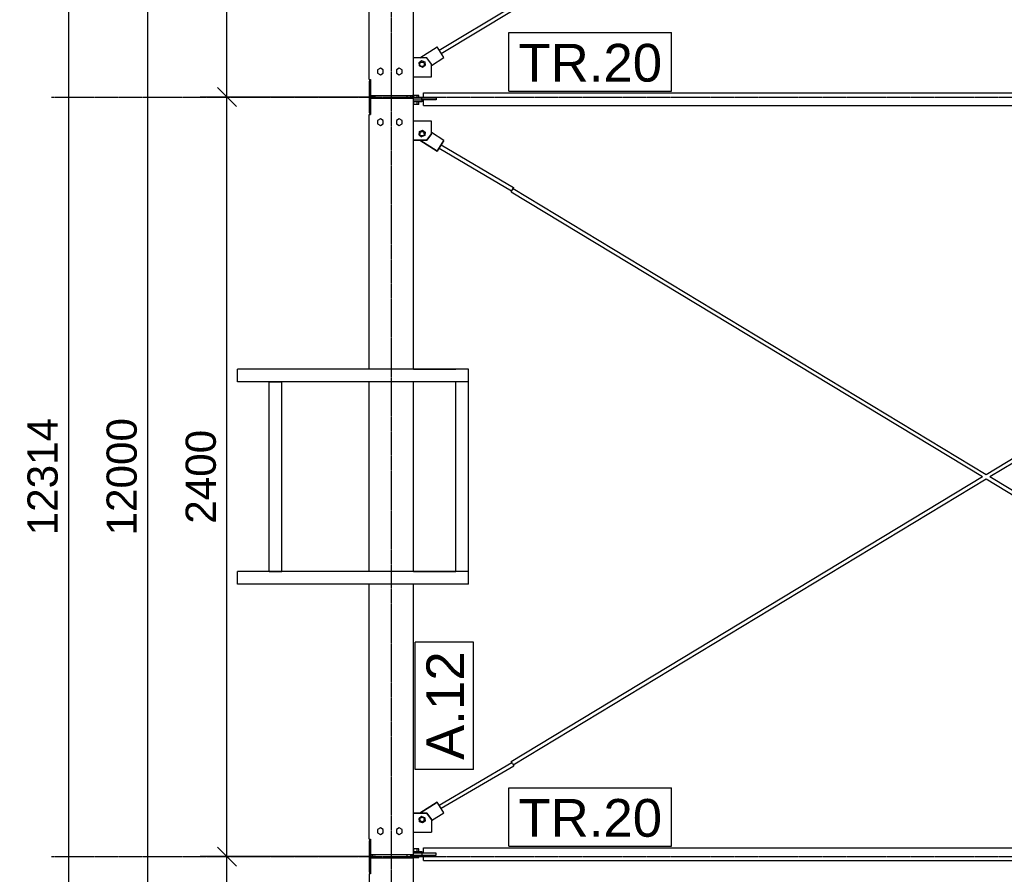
# Model space of a CAD drawing. Header units: millimetres. Extents: x -288865 to 11255, y 102926 to 380857.
# Tile 84 of 142: x -163939 to -160826, y 272056 to 274757. Entities that reach past the tile are written whole.
import ezdxf

# ---------------------------------------------------------------- set-up
doc = ezdxf.new("R2010")
doc.units = ezdxf.units.MM
doc.header["$MEASUREMENT"] = 0
doc.set_wipeout_variables(frame=1)
doc.linetypes.add('DXK_LINE_DOT3', pattern=[5.9187, 2.979, -0.9799, 0.9799, -0.9799])
for name, color, linetype in [('TS_INNE_OBIEKTY', 7, 'Continuous'), ('TS_LINIE_WIDOCZNE', 7, 'Continuous'), ('TS_OPISY', 7, 'Continuous'), ('TS_OPISY_LINIE', 7, 'Continuous'), ('TS_OPISY_RAMKA', 7, 'Continuous'), ('TS_WYMIARY', 7, 'Continuous'), ('TS_WYMIARY_TEKST', 7, 'Continuous')]:
    doc.layers.add(name, color=color, linetype=linetype)
doc.styles.add('ARIAL', font='arial.ttf')

# ---------------------------------------------------------------- blocks, each defined once
blk = doc.blocks.new('Part-65880428-1758 - 1330')
at = {"layer": 'TS_LINIE_WIDOCZNE', "color": 1, "linetype": 'Continuous'}
blk.add_line((34839.9, 56430.7), (34973.4, 56430.7), dxfattribs=at)
blk = doc.blocks.new('Part-65880428-2335 - 1330')
at = {"layer": 'TS_LINIE_WIDOCZNE', "color": 1, "linetype": 'Continuous'}
for p, q in [((34704, 54940.5), (34700, 54940.5)), ((34700, 54940.5), (34700, 54840.5)), ((34705, 54885.6), (34705, 54895.6)), ((34700, 54840.5), (34704, 54840.5))]:
    blk.add_line(p, q, dxfattribs=at)
blk = doc.blocks.new('Part-65880428-1746 - 1330')
at = {"layer": 'TS_LINIE_WIDOCZNE', "color": 1, "linetype": 'Continuous'}
for p, q in [((34973.4, 55791), (34973.4, 56390.7)), ((35013.4, 55791), (35013.4, 56390.7))]:
    blk.add_line(p, q, dxfattribs=at)
blk = doc.blocks.new('Part-65880428-1748 - 1330')
at = {"layer": 'TS_LINIE_WIDOCZNE', "color": 1, "linetype": 'Continuous'}
for p, q in [((35013.3, 56430.7), (34283.3, 56430.7)), ((34283.3, 56390.7), (34283.3, 56430.7)), ((35013.3, 56390.7), (35013.3, 56430.7)), ((35013.3, 56390.7), (34283.3, 56390.7))]:
    blk.add_line(p, q, dxfattribs=at)
blk = doc.blocks.new('Part-65880428-1752 - 1330')
at = {"layer": 'TS_LINIE_WIDOCZNE', "color": 1, "linetype": 'Continuous'}
for p, q in [((34839.9, 57285.5), (34703.9, 57285.5)), ((34703.9, 57285.5), (34703.9, 57235.4)), ((34839.9, 56430.7), (34839.9, 57285.5)), ((34699.9, 56430.7), (34699.9, 57235.4)), ((34699.9, 57235.4), (34703.9, 57235.4)), ((34700, 55791), (34700, 56390.7)), ((34840, 55791), (34840, 56390.7)), ((34700, 54945.6), (34700, 55751)), ((34840, 54895.6), (34840, 55751)), ((34700, 54945.6), (34704, 54945.6)), ((34704, 54945.6), (34704, 54895.6)), ((34840, 54895.6), (34704, 54895.6))]:
    blk.add_line(p, q, dxfattribs=at)
blk = doc.blocks.new('Part-65880428-1450 - 1330')
at = {"layer": 'TS_LINIE_WIDOCZNE', "color": 1, "linetype": 'Continuous'}
for p, q in [((34920.8, 57438.4), (35149.1, 57575.2)), ((34927.3, 57428.2), (35155.3, 57564.9)), ((35149.1, 57575.2), (35150, 57573.7)), ((35150, 57573.7), (35152.2, 57570)), ((35152.2, 57570), (35154.4, 57566.4)), ((35154.4, 57566.4), (35155.3, 57564.9))]:
    blk.add_line(p, q, dxfattribs=at)
blk = doc.blocks.new('Part-65880428-1451 - 1330')
at = {"layer": 'TS_LINIE_WIDOCZNE', "color": 1, "linetype": 'Continuous'}
for p, q in [((34920.7, 57128.8), (35150.1, 56993.4)), ((34927.2, 57138.9), (35156.3, 57003.8)), ((35156.3, 57003.8), (35152.5, 56997.3))]:
    blk.add_line(p, q, dxfattribs=at)
blk = doc.blocks.new('Part-65880428-1452 - 1330')
at = {"layer": 'TS_LINIE_WIDOCZNE', "color": 1, "linetype": 'Continuous'}
for p, q in [((34920.7, 55053), (35150.3, 55187.8)), ((34927.1, 55042.8), (35156.5, 55177.5)), ((35152.6, 55184.1), (35153.4, 55182.7)), ((35153.4, 55182.7), (35155.6, 55179)), ((35155.6, 55179), (35156.5, 55177.5))]:
    blk.add_line(p, q, dxfattribs=at)
blk = doc.blocks.new('Part-65880428-1498 - 1330')
at = {"layer": 'TS_LINIE_WIDOCZNE', "color": 1, "linetype": 'Continuous'}
blk.add_line((34831, 57285.5), (34831, 57295.4), dxfattribs=at)
blk = doc.blocks.new('Part-65880428-1499 - 1330')
at = {"layer": 'TS_LINIE_WIDOCZNE', "color": 1, "linetype": 'Continuous'}
blk.add_line((34831, 54885.6), (34831, 54895.6), dxfattribs=at)
blk = doc.blocks.new('Part-65880428-1502 - 1330')
at = {"layer": 'TS_LINIE_WIDOCZNE', "color": 1, "linetype": 'Continuous'}
for p, q in [((34840, 54906.8), (34866.5, 54906.8)), ((34866.5, 54906.8), (34866.5, 54900.8)), ((34866.5, 54900.8), (34840, 54900.8))]:
    blk.add_line(p, q, dxfattribs=at)
blk = doc.blocks.new('Part-65880428-1563 - 1330')
at = {"layer": 'TS_LINIE_WIDOCZNE', "color": 1, "linetype": 'Continuous'}
for p, q in [((36650, 56097.7), (38376.2, 57140.8)), ((36661.5, 56090.7), (38382.6, 57130.6)), ((35148.7, 55190.5), (36638.4, 56090.7)), ((35154.9, 55180.3), (36650, 56083.7)), ((35152.6, 55184.1), (35148.7, 55190.5)), ((35153.4, 55182.7), (35154.9, 55180.3))]:
    blk.add_line(p, q, dxfattribs=at)
blk = doc.blocks.new('Part-65880428-1512 - 1330')
at = {"layer": 'TS_LINIE_WIDOCZNE', "color": 1, "linetype": 'Continuous'}
for p, q in [((34896.9, 57214), (34839.9, 57214)), ((34896.9, 57173.8), (34896.9, 57214)), ((34860.2, 57176.3), (34861.2, 57178.2)), ((34861.2, 57178.1), (34860.2, 57176.1)), ((34861.2, 57178.2), (34862.7, 57179.8)), ((34862.7, 57179.6), (34861.2, 57178.1)), ((34862.7, 57179.8), (34864.7, 57180.8)), ((34864.7, 57180.6), (34862.7, 57179.6)), ((34864.7, 57180.8), (34866.9, 57181.1)), ((34866.9, 57181), (34864.7, 57180.6)), ((34866.9, 57181), (34866.9, 57181.1)), ((34866.9, 57181.1), (34869, 57180.8)), ((34869, 57180.6), (34866.9, 57181)), ((34869, 57180.8), (34871, 57179.8)), ((34871, 57179.6), (34869, 57180.6)), ((34871, 57179.8), (34872.5, 57178.2)), ((34872.5, 57178.1), (34871, 57179.6)), ((34872.5, 57178.2), (34873.5, 57176.3)), ((34873.5, 57176.1), (34872.5, 57178.1)), ((34839.9, 57154), (34881.9, 57154)), ((34881.9, 57153.8), (34839.9, 57153.8)), ((34859.9, 57174.1), (34860.2, 57176.3)), ((34860.2, 57176.1), (34859.9, 57174.1)), ((34860.2, 57172), (34859.9, 57174.1)), ((34861.2, 57170), (34860.2, 57172)), ((34862.7, 57168.5), (34861.2, 57170)), ((34864.7, 57167.5), (34862.7, 57168.5)), ((34866.9, 57167.1), (34864.7, 57167.5)), ((34869, 57167.5), (34866.9, 57167.1)), ((34871, 57168.5), (34869, 57167.5)), ((34872.5, 57170), (34871, 57168.5)), ((34873.5, 57172), (34872.5, 57170)), ((34873.5, 57176.3), (34873.9, 57174.1)), ((34873.8, 57174.1), (34873.5, 57176.1)), ((34873.9, 57174.1), (34873.5, 57172)), ((34881.9, 57154), (34896.9, 57174)), ((34896.9, 57173.8), (34881.9, 57153.8)), ((34881.9, 57153.8), (34881.9, 57154))]:
    blk.add_line(p, q, dxfattribs=at)
blk = doc.blocks.new('Part-65880428-1513 - 1330')
at = {"layer": 'TS_LINIE_WIDOCZNE', "color": 1, "linetype": 'Continuous'}
for p, q in [((34881.8, 57413.8), (34840, 57413.8)), ((34859.8, 57393.8), (34860.2, 57395.9)), ((34860.2, 57395.9), (34861.2, 57397.9)), ((34861.2, 57397.9), (34862.7, 57399.4)), ((34862.7, 57399.4), (34864.7, 57400.4)), ((34864.7, 57400.4), (34866.8, 57400.8)), ((34866.8, 57400.6), (34866.8, 57400.8)), ((34866.8, 57400.8), (34869, 57400.4)), ((34869, 57400.4), (34871, 57399.4)), ((34871, 57399.4), (34872.5, 57397.9)), ((34872.5, 57397.9), (34873.5, 57395.9)), ((34873.5, 57395.9), (34873.8, 57393.8)), ((34896.8, 57393.8), (34881.8, 57413.8)), ((34860.2, 57391.6), (34859.8, 57393.8)), ((34861.2, 57389.6), (34860.2, 57391.6)), ((34862.7, 57388.1), (34861.2, 57389.6)), ((34864.7, 57387.1), (34862.7, 57388.1)), ((34866.9, 57386.8), (34864.7, 57387.1)), ((34869, 57387.1), (34866.9, 57386.8)), ((34871, 57388.1), (34869, 57387.1)), ((34872.5, 57389.7), (34871, 57388.1)), ((34873.5, 57391.6), (34872.5, 57389.7)), ((34873.8, 57393.8), (34873.5, 57391.6)), ((34896.8, 57353.8), (34896.8, 57393.8)), ((34840, 57353.8), (34896.8, 57353.8)), ((34840, 57353.6), (34896.8, 57353.6)), ((34896.8, 57353.6), (34896.8, 57353.8))]:
    blk.add_line(p, q, dxfattribs=at)
blk = doc.blocks.new('Part-65880428-1514 - 1330')
at = {"layer": 'TS_LINIE_WIDOCZNE', "color": 1, "linetype": 'Continuous'}
for p, q in [((34840, 55027.8), (34881.9, 55027.8)), ((34881.9, 55027.7), (34840, 55027.7)), ((34859.9, 55007.5), (34860.2, 55009.7)), ((34859.9, 55007.6), (34860.2, 55005.5)), ((34860.2, 55005.3), (34859.9, 55007.5)), ((34860.2, 55009.7), (34861.2, 55011.6)), ((34860.2, 55005.5), (34861.2, 55003.5)), ((34861.2, 55003.4), (34860.2, 55005.3)), ((34861.2, 55011.6), (34862.7, 55013.2)), ((34861.2, 55003.5), (34862.7, 55002)), ((34862.7, 55001.8), (34861.2, 55003.4)), ((34862.7, 55013.2), (34864.7, 55014.2)), ((34862.7, 55002), (34864.7, 55001)), ((34864.7, 55000.8), (34862.7, 55001.8)), ((34864.7, 55014.2), (34866.9, 55014.5)), ((34864.7, 55001), (34866.9, 55000.7)), ((34866.9, 55000.5), (34864.7, 55000.8)), ((34866.9, 55014.5), (34869, 55014.2)), ((34866.9, 55000.7), (34869, 55001)), ((34869, 55000.8), (34866.9, 55000.5)), ((34866.9, 55000.5), (34866.9, 55000.7)), ((34869, 55014.2), (34871, 55013.2)), ((34869, 55001), (34871, 55002)), ((34871, 55001.8), (34869, 55000.8)), ((34871, 55013.2), (34872.5, 55011.6)), ((34871, 55002), (34872.5, 55003.5)), ((34872.5, 55003.4), (34871, 55001.8)), ((34872.5, 55011.6), (34873.5, 55009.7)), ((34872.5, 55003.5), (34873.5, 55005.5)), ((34873.5, 55005.3), (34872.5, 55003.4)), ((34873.5, 55009.7), (34873.9, 55007.5)), ((34873.5, 55005.5), (34873.8, 55007.6)), ((34873.9, 55007.5), (34873.5, 55005.3)), ((34881.9, 55027.8), (34896.9, 55007.8)), ((34881.9, 55027.7), (34881.9, 55027.8)), ((34896.9, 55007.7), (34881.9, 55027.7)), ((34896.9, 55007.8), (34896.9, 55007.7)), ((34896.9, 55007.7), (34896.9, 54967.7)), ((34840, 54967.7), (34896.9, 54967.7))]:
    blk.add_line(p, q, dxfattribs=at)
blk = doc.blocks.new('Part-65880428-1522 - 1330')
at = {"layer": 'TS_LINIE_WIDOCZNE', "color": 1, "linetype": 'Continuous'}
for p, q in [((34839.9, 57280.8), (34866.5, 57280.8)), ((34866.5, 57274.8), (34839.9, 57274.8)), ((34866.5, 57280.8), (34866.5, 57274.8))]:
    blk.add_line(p, q, dxfattribs=at)
blk = doc.blocks.new('Part-65880428-1524 - 1330')
at = {"layer": 'TS_LINIE_WIDOCZNE', "color": 1, "linetype": 'Continuous'}
blk.add_line((34702.6, 57235.4), (34702.6, 57240.5), dxfattribs=at)
blk = doc.blocks.new('Part-65880428-1525 - 1330')
at = {"layer": 'TS_LINIE_WIDOCZNE', "color": 1, "linetype": 'Continuous'}
blk.add_line((34702.6, 54940.5), (34702.6, 54945.6), dxfattribs=at)
blk = doc.blocks.new('Part-65880428-1562 - 1330')
at = {"layer": 'TS_LINIE_WIDOCZNE', "color": 1, "linetype": 'Continuous'}
for p, q in [((35148.6, 56990.9), (35154.8, 57001.2)), ((35148.6, 56990.9), (36638.5, 56090.7)), ((35154.8, 57001.2), (36650, 56097.7)), ((36661.6, 56090.7), (38382.5, 55050.8)), ((36650, 56083.7), (38376.1, 55040.7))]:
    blk.add_line(p, q, dxfattribs=at)
blk = doc.blocks.new('Part-65880428-1626 - 1330')
at = {"layer": 'TS_LINIE_WIDOCZNE', "color": 1, "linetype": 'Continuous'}
for p, q in [((34831, 54894.8), (34911.6, 54894.8)), ((34911.6, 54900.8), (34866.6, 54900.8)), ((34866.6, 54900.8), (34866.6, 54894.8)), ((34911.6, 54894.8), (34911.6, 54900.8))]:
    blk.add_line(p, q, dxfattribs=at)
blk = doc.blocks.new('Bolt-65880428-2347 - 1330')
at = {"layer": 'TS_INNE_OBIEKTY', "color": 1, "linetype": 'Continuous'}
for p, q in [((34735, 57380.9), (34726, 57375.7)), ((34726, 57375.7), (34726, 57365.3)), ((34726, 57365.3), (34735, 57360.1)), ((34744, 57375.7), (34735, 57380.9)), ((34735, 57360.1), (34744, 57365.3)), ((34744, 57365.3), (34744, 57375.7)), ((34795, 57380.9), (34786, 57375.7)), ((34786, 57375.7), (34786, 57365.3)), ((34786, 57365.3), (34795, 57360.1)), ((34804, 57375.7), (34795, 57380.9)), ((34795, 57360.1), (34804, 57365.3)), ((34804, 57365.3), (34804, 57375.7))]:
    blk.add_line(p, q, dxfattribs=at)
blk = doc.blocks.new('Part-65880428-1694 - 1330')
at = {"layer": 'TS_LINIE_WIDOCZNE', "color": 1, "linetype": 'Continuous'}
for p, q in [((34911.6, 57286.8), (34831, 57286.8)), ((34866.6, 57280.8), (34866.6, 57286.8)), ((34911.6, 57280.8), (34866.6, 57280.8)), ((34911.6, 57286.8), (34911.6, 57280.8))]:
    blk.add_line(p, q, dxfattribs=at)
blk = doc.blocks.new('Part-65880428-1695 - 1330')
at = {"layer": 'TS_LINIE_WIDOCZNE', "color": 1, "linetype": 'Continuous'}
for p, q in [((34935.9, 57152.8), (34896.9, 57177.6)), ((34914.4, 57118.9), (34859.5, 57153.8)), ((34859.7, 57153.8), (34914.4, 57119)), ((34914.4, 57119), (34935.9, 57152.8)), ((34935.9, 57152.7), (34914.4, 57118.9)), ((34935.9, 57152.8), (34935.9, 57152.7)), ((34914.4, 57119), (34914.4, 57118.9))]:
    blk.add_line(p, q, dxfattribs=at)
blk = doc.blocks.new('Part-65880428-1696 - 1330')
at = {"layer": 'TS_LINIE_WIDOCZNE', "color": 1, "linetype": 'Continuous'}
for p, q in [((34859.9, 57413.8), (34914.4, 57448.4)), ((34935.9, 57414.7), (34914.4, 57448.4)), ((34896.8, 57389.9), (34935.9, 57414.7)), ((34896.8, 57389.7), (34935.9, 57414.6)), ((34935.9, 57414.6), (34935.9, 57414.7))]:
    blk.add_line(p, q, dxfattribs=at)
blk = doc.blocks.new('Part-65880428-1700 - 1330')
at = {"layer": 'TS_LINIE_WIDOCZNE', "color": 1, "linetype": 'Continuous'}
for p, q in [((34859.5, 55027.8), (34914.4, 55062.7)), ((34914.4, 55062.6), (34859.7, 55027.8)), ((34923.8, 55047.9), (34914.4, 55062.7)), ((34914.4, 55062.7), (34914.4, 55062.6)), ((34935.9, 55028.9), (34914.4, 55062.6)), ((34896.9, 55004.1), (34935.9, 55028.9)), ((34935.9, 55029), (34923.9, 55047.8)), ((34935.9, 55029), (34935.9, 55028.9))]:
    blk.add_line(p, q, dxfattribs=at)
blk = doc.blocks.new('Part-65880428-1832 - 1330')
at = {"layer": 'TS_LINIE_WIDOCZNE', "color": 1, "linetype": 'Continuous'}
for p, q in [((34871.6, 57286.8), (34871.6, 57303.8)), ((34871.6, 57303.8), (38395, 57303.8)), ((34871.6, 57263.8), (34871.6, 57280.8)), ((34871.6, 57263.8), (38395, 57263.8))]:
    blk.add_line(p, q, dxfattribs=at)
blk = doc.blocks.new('Part-65880428-1743 - 1330')
at = {"layer": 'TS_LINIE_WIDOCZNE', "color": 1, "linetype": 'Continuous'}
for p, q in [((34840, 54885.6), (34704, 54885.6)), ((34704, 54885.6), (34704, 54835.6)), ((34840, 50162.6), (34840, 54885.6)), ((34704, 54835.6), (34700, 54835.6)), ((34700, 54835.6), (34700, 52546.2)), ((34700, 52546.2), (34704, 52546.2)), ((34704, 52546.2), (34704, 52436.2)), ((34700, 52436.2), (34704, 52436.2)), ((34700, 52436.2), (34700, 50162.6)), ((34700, 50162.6), (34840, 50162.6))]:
    blk.add_line(p, q, dxfattribs=at)
blk = doc.blocks.new('Part-65880428-1747 - 1330')
at = {"layer": 'TS_LINIE_WIDOCZNE', "color": 1, "linetype": 'Continuous'}
for p, q in [((35013.3, 55791), (34283.3, 55791)), ((34283.3, 55751), (34283.3, 55791)), ((35013.3, 55751), (35013.3, 55791)), ((35013.3, 55751), (34283.3, 55751))]:
    blk.add_line(p, q, dxfattribs=at)
blk = doc.blocks.new('Part-65880428-1749 - 1330')
at = {"layer": 'TS_LINIE_WIDOCZNE', "color": 1, "linetype": 'Continuous'}
for p, q in [((34383.3, 55791), (34383.3, 56390.7)), ((34383.3, 56390.7), (34423.3, 56390.7)), ((34423.3, 55791), (34423.3, 56390.7)), ((34383.3, 55791), (34423.3, 55791))]:
    blk.add_line(p, q, dxfattribs=at)
blk = doc.blocks.new('Part-65880428-1753 - 1330')
at = {"layer": 'TS_LINIE_WIDOCZNE', "color": 1, "linetype": 'Continuous'}
for p, q in [((34700, 62018.4), (34700, 59744.8)), ((34700, 62018.4), (34840, 62018.4)), ((34840, 57295.4), (34840, 62018.4)), ((34700, 59744.8), (34704, 59744.8)), ((34704, 59744.8), (34704, 59634.8)), ((34700, 59634.8), (34704, 59634.8)), ((34700, 57345.4), (34700, 59634.8)), ((34700, 57345.4), (34704, 57345.4)), ((34704, 57345.4), (34704, 57295.4)), ((34704, 57295.4), (34840, 57295.4))]:
    blk.add_line(p, q, dxfattribs=at)
blk = doc.blocks.new('Part-65880428-1757 - 1330')
at = {"layer": 'TS_LINIE_WIDOCZNE', "color": 1, "linetype": 'Continuous'}
blk.add_line((34840, 55791), (34973.4, 55791), dxfattribs=at)
blk = doc.blocks.new('Part-65880428-1831 - 1330')
at = {"layer": 'TS_LINIE_WIDOCZNE', "color": 1, "linetype": 'Continuous'}
for p, q in [((34871.6, 54900.8), (34871.6, 54917.8)), ((34871.6, 54917.8), (38395, 54917.8)), ((34871.6, 54877.8), (34871.6, 54894.8)), ((34871.6, 54877.8), (38395, 54877.8))]:
    blk.add_line(p, q, dxfattribs=at)
blk = doc.blocks.new('Bolt-65880428-3859 - 1330')
at = {"layer": 'TS_INNE_OBIEKTY', "color": 1, "linetype": 'Continuous'}
for p, q in [((34836.2, 57286.8), (34836.2, 57294.7)), ((34856.9, 57294.7), (34836.2, 57294.7)), ((34841.4, 57286.8), (34841.4, 57294.7)), ((34841.4, 57266.9), (34841.4, 57274.8)), ((34851.7, 57286.8), (34851.7, 57294.7)), ((34851.7, 57266.9), (34851.7, 57274.8)), ((34856.9, 57286.8), (34856.9, 57294.7)), ((34856.9, 57266.9), (34856.9, 57274.8)), ((34856.9, 57266.9), (34839.9, 57266.9))]:
    blk.add_line(p, q, dxfattribs=at)
blk = doc.blocks.new('Bolt-65880428-1875 - 1330')
at = {"layer": 'TS_INNE_OBIEKTY', "color": 1, "linetype": 'Continuous'}
for p, q in [((34856.9, 54914.8), (34840, 54914.8)), ((34841.4, 54906.8), (34841.4, 54914.8)), ((34851.7, 54906.8), (34851.7, 54914.8)), ((34856.9, 54906.8), (34856.9, 54914.8)), ((34836.2, 54894.8), (34836.2, 54886.9)), ((34836.2, 54886.9), (34856.9, 54886.9)), ((34841.4, 54886.9), (34841.4, 54894.8)), ((34851.7, 54886.9), (34851.7, 54894.8)), ((34856.9, 54886.9), (34856.9, 54894.8))]:
    blk.add_line(p, q, dxfattribs=at)
blk = doc.blocks.new('Bolt-65880428-1952 - 1330')
at = {"layer": 'TS_INNE_OBIEKTY', "color": 1, "linetype": 'Continuous'}
for p, q in [((34836.2, 57286.8), (34836.2, 57294.7)), ((34856.9, 57294.7), (34836.2, 57294.7)), ((34841.4, 57286.8), (34841.4, 57294.7)), ((34841.4, 57266.9), (34841.4, 57274.8)), ((34851.7, 57286.8), (34851.7, 57294.7)), ((34851.7, 57266.9), (34851.7, 57274.8)), ((34856.9, 57286.8), (34856.9, 57294.7)), ((34856.9, 57266.9), (34856.9, 57274.8)), ((34856.9, 57266.9), (34839.9, 57266.9))]:
    blk.add_line(p, q, dxfattribs=at)
blk = doc.blocks.new('Bolt-65880428-1953 - 1330')
at = {"layer": 'TS_INNE_OBIEKTY', "color": 1, "linetype": 'Continuous'}
for p, q in [((34857.3, 57170.9), (34858.5, 57181.2)), ((34858.5, 57181.2), (34868.1, 57185.2)), ((34868.1, 57185.2), (34876.4, 57179)), ((34876.4, 57179), (34875.2, 57168.7)), ((34876.4, 57178.9), (34875.2, 57168.5)), ((34857.3, 57170.7), (34857.3, 57170.9)), ((34865.6, 57164.6), (34857.3, 57170.9)), ((34857.3, 57170.7), (34865.6, 57164.5)), ((34875.2, 57168.7), (34865.6, 57164.6)), ((34875.2, 57168.5), (34865.6, 57164.5)), ((34865.6, 57164.5), (34865.6, 57164.6)), ((34875.2, 57168.5), (34875.2, 57168.7))]:
    blk.add_line(p, q, dxfattribs=at)
blk = doc.blocks.new('Bolt-65880428-1954 - 1330')
at = {"layer": 'TS_INNE_OBIEKTY', "color": 1, "linetype": 'Continuous'}
for p, q in [((34857.3, 57398.8), (34865.6, 57405.1)), ((34858.5, 57388.5), (34857.3, 57398.8)), ((34857.3, 57398.7), (34858.5, 57388.3)), ((34865.6, 57405.1), (34875.2, 57401)), ((34875.2, 57401), (34876.4, 57390.7)), ((34858.5, 57388.3), (34858.5, 57388.5)), ((34868.1, 57384.4), (34858.5, 57388.5)), ((34858.5, 57388.3), (34868.1, 57384.3)), ((34876.4, 57390.7), (34868.1, 57384.4)), ((34868.1, 57384.3), (34876.4, 57390.5)), ((34868.1, 57384.3), (34868.1, 57384.4)), ((34876.4, 57390.5), (34876.4, 57390.7))]:
    blk.add_line(p, q, dxfattribs=at)
blk = doc.blocks.new('Bolt-65880428-1958 - 1330')
at = {"layer": 'TS_INNE_OBIEKTY', "color": 1, "linetype": 'Continuous'}
for p, q in [((34865.6, 55017.2), (34857.3, 55010.9)), ((34857.3, 55010.8), (34865.6, 55017)), ((34857.3, 55010.9), (34857.3, 55010.8)), ((34858.5, 55000.5), (34857.3, 55010.8)), ((34868.1, 54996.4), (34858.5, 55000.5)), ((34875.2, 55013.1), (34865.6, 55017.2)), ((34865.6, 55017.2), (34865.6, 55017)), ((34865.6, 55017), (34875.2, 55012.9)), ((34876.4, 55002.6), (34868.1, 54996.4)), ((34876.4, 55002.8), (34875.2, 55013.1)), ((34875.2, 55013.1), (34875.2, 55012.9)), ((34875.2, 55012.9), (34876.4, 55002.6))]:
    blk.add_line(p, q, dxfattribs=at)
blk = doc.blocks.new('Part-65880428-2338 - 1330')
at = {"layer": 'TS_LINIE_WIDOCZNE', "color": 1, "linetype": 'Continuous'}
for p, q in [((34710, 57285.5), (34710, 57295.4)), ((34820, 57285.5), (34820, 57295.4))]:
    blk.add_line(p, q, dxfattribs=at)
blk = doc.blocks.new('GridLine-65880428-2354 - 1330')
at = {"layer": 'TS_INNE_OBIEKTY', "color": 4, "linetype": 'DXK_LINE_DOT3'}
blk.add_line((34770, 49250.8), (34770, 62316), dxfattribs=at)
blk = doc.blocks.new('Bolt-65880428-2350 - 1330')
at = {"layer": 'TS_INNE_OBIEKTY', "color": 1, "linetype": 'Continuous'}
for p, q in [((34735, 54980.9), (34726, 54975.7)), ((34726, 54975.7), (34726, 54965.3)), ((34744, 54975.7), (34735, 54980.9)), ((34744, 54965.3), (34744, 54975.7)), ((34795, 54980.9), (34786, 54975.7)), ((34786, 54975.7), (34786, 54965.3)), ((34804, 54975.7), (34795, 54980.9)), ((34804, 54965.3), (34804, 54975.7)), ((34726, 54965.3), (34735, 54960.1)), ((34735, 54960.1), (34744, 54965.3)), ((34786, 54965.3), (34795, 54960.1)), ((34795, 54960.1), (34804, 54965.3))]:
    blk.add_line(p, q, dxfattribs=at)
blk = doc.blocks.new('GridLine-65880428-2366 - 1330')
at = {"layer": 'TS_INNE_OBIEKTY', "color": 4, "linetype": 'DXK_LINE_DOT3'}
blk.add_line((33695.7, 57290.2), (51415.1, 57290.2), dxfattribs=at)
blk = doc.blocks.new('Part-65880428-2336 - 1330')
at = {"layer": 'TS_LINIE_WIDOCZNE', "color": 1, "linetype": 'Continuous'}
for p, q in [((34704, 57340.5), (34700, 57340.5)), ((34700, 57340.5), (34700, 57240.5)), ((34705, 57285.5), (34705, 57295.4)), ((34700, 57240.5), (34703.9, 57240.5))]:
    blk.add_line(p, q, dxfattribs=at)
blk = doc.blocks.new('Part-65880428-2340 - 1330')
at = {"layer": 'TS_LINIE_WIDOCZNE', "color": 1, "linetype": 'Continuous'}
for p, q in [((34710, 54885.6), (34710, 54895.6)), ((34820, 54885.6), (34820, 54895.6))]:
    blk.add_line(p, q, dxfattribs=at)
blk = doc.blocks.new('Bolt-65880428-2346 - 1330')
at = {"layer": 'TS_INNE_OBIEKTY', "color": 1, "linetype": 'Continuous'}
for p, q in [((34735, 57220.9), (34726, 57215.7)), ((34726, 57215.7), (34726, 57205.3)), ((34744, 57215.7), (34735, 57220.9)), ((34744, 57205.3), (34744, 57215.7)), ((34795, 57220.9), (34786, 57215.7)), ((34786, 57215.7), (34786, 57205.3)), ((34804, 57215.7), (34795, 57220.9)), ((34804, 57205.3), (34804, 57215.7)), ((34726, 57205.3), (34735, 57200.1)), ((34735, 57200.1), (34744, 57205.3)), ((34786, 57205.3), (34795, 57200.1)), ((34795, 57200.1), (34804, 57205.3))]:
    blk.add_line(p, q, dxfattribs=at)
blk = doc.blocks.new('GridLine-65880428-2365 - 1330')
at = {"layer": 'TS_INNE_OBIEKTY', "color": 4, "linetype": 'DXK_LINE_DOT3'}
blk.add_line((33695.7, 54890.2), (51415.1, 54890.2), dxfattribs=at)
blk = doc.blocks.new('Bolt-65880428-3844 - 1330')
at = {"layer": 'TS_INNE_OBIEKTY', "color": 1, "linetype": 'Continuous'}
for p, q in [((34856.9, 54914.8), (34840, 54914.8)), ((34841.4, 54906.8), (34841.4, 54914.8)), ((34851.7, 54906.8), (34851.7, 54914.8)), ((34856.9, 54906.8), (34856.9, 54914.8)), ((34836.2, 54894.8), (34836.2, 54886.9)), ((34836.2, 54886.9), (34856.9, 54886.9)), ((34841.4, 54886.9), (34841.4, 54894.8)), ((34851.7, 54886.9), (34851.7, 54894.8)), ((34856.9, 54886.9), (34856.9, 54894.8))]:
    blk.add_line(p, q, dxfattribs=at)
blk = doc.blocks.new('StraightDimension-65880428-5635 - 1330')
at = {"layer": 'TS_WYMIARY', "color": 174, "linetype": 'Continuous'}
blk.add_line((33750, 49933.5), (33750, 62247.5), dxfattribs=at)
at = {"color": 0}
blk.add_wipeout([(33735, 56295.8), (33595, 56295.8), (33595, 55885.2), (33735, 55885.2)], dxfattribs=at).dxf.layer = 'TS_WYMIARY'
at = {"layer": 'TS_WYMIARY_TEKST', "color": 96, "style": 'ARIAL'}
blk.add_text('12314', height=95.51, rotation=90.0002, dxfattribs=at).set_placement((33715, 55905.2))
blk = doc.blocks.new('StraightDimension-65880428-2382 - 1330')
at = {"layer": 'TS_WYMIARY', "color": 174, "linetype": 'Continuous'}
for p, q in [((34280, 57260.2), (34220, 57320.2)), ((34720, 57290.2), (34165, 57290.2)), ((34250, 54890.2), (34250, 57290.2)), ((34220, 54920.2), (34280, 54860.2)), ((34720, 54890.2), (34165, 54890.2))]:
    blk.add_line(p, q, dxfattribs=at)
at = {"color": 0}
blk.add_wipeout([(34235, 56258.4), (34095, 56258.4), (34095, 55921.9), (34235, 55921.9)], dxfattribs=at).dxf.layer = 'TS_WYMIARY'
at = {"layer": 'TS_WYMIARY_TEKST', "color": 96, "style": 'ARIAL'}
blk.add_text('2400', height=95.51, rotation=90.0002, dxfattribs=at).set_placement((34215, 55941.9))
blk = doc.blocks.new('StraightDimension-65880428-2381 - 1330')
at = {"layer": 'TS_WYMIARY', "color": 174, "linetype": 'Continuous'}
for p, q in [((34280, 59660.2), (34220, 59720.2)), ((34720, 59690.2), (34165, 59690.2)), ((34250, 57290.2), (34250, 59690.2)), ((34220, 57320.2), (34280, 57260.2)), ((34720, 57290.2), (34165, 57290.2))]:
    blk.add_line(p, q, dxfattribs=at)
at = {"color": 0}
blk.add_wipeout([(34235, 58658.4), (34095, 58658.4), (34095, 58321.9), (34235, 58321.9)], dxfattribs=at).dxf.layer = 'TS_WYMIARY'
at = {"layer": 'TS_WYMIARY_TEKST', "color": 96, "style": 'ARIAL'}
blk.add_text('2400', height=95.51, rotation=90.0002, dxfattribs=at).set_placement((34215, 58341.9))
blk = doc.blocks.new('StraightDimension-65880428-2383 - 1330')
at = {"layer": 'TS_WYMIARY', "color": 174, "linetype": 'Continuous'}
for p, q in [((34280, 54860.2), (34220, 54920.2)), ((34720, 54890.2), (34165, 54890.2)), ((34250, 52490.2), (34250, 54890.2)), ((34220, 52520.2), (34280, 52460.2)), ((34720, 52490.2), (34165, 52490.2))]:
    blk.add_line(p, q, dxfattribs=at)
at = {"color": 0}
blk.add_wipeout([(34235, 53858.4), (34095, 53858.4), (34095, 53521.9), (34235, 53521.9)], dxfattribs=at).dxf.layer = 'TS_WYMIARY'
at = {"layer": 'TS_WYMIARY_TEKST', "color": 96, "style": 'ARIAL'}
blk.add_text('2400', height=95.51, rotation=90.0002, dxfattribs=at).set_placement((34215, 53541.9))
blk = doc.blocks.new('StraightDimension-65880428-2389 - 1330')
at = {"layer": 'TS_WYMIARY', "color": 174, "linetype": 'Continuous'}
blk.add_line((34000, 50090.2), (34000, 62090.2), dxfattribs=at)
at = {"color": 0}
blk.add_wipeout([(33985, 56295.5), (33845, 56295.5), (33845, 55884.9), (33985, 55884.9)], dxfattribs=at).dxf.layer = 'TS_WYMIARY'
at = {"layer": 'TS_WYMIARY_TEKST', "color": 96, "style": 'ARIAL'}
blk.add_text('12000', height=95.51, rotation=90.0002, dxfattribs=at).set_placement((33965, 55904.9))
blk = doc.blocks.new('Mark-65880428-5590 - 1330')
at = {"layer": 'TS_OPISY_RAMKA', "linetype": 'Continuous'}
for p, q in [((35141.6, 57493.8), (35655.3, 57493.8)), ((35141.6, 57308.8), (35141.6, 57493.8)), ((35655.3, 57308.8), (35655.3, 57493.8)), ((35141.6, 57308.8), (35655.3, 57308.8))]:
    blk.add_line(p, q, dxfattribs=at)
blk.add_wipeout([(35625.3, 57338.8), (35625.3, 57463.8), (35171.6, 57463.8), (35171.6, 57338.8)]).dxf.layer = 'TS_OPISY_LINIE'
blk.add_wipeout([(35625.3, 57338.8), (35625.3, 57463.8), (35171.6, 57463.8), (35171.6, 57338.8)]).dxf.layer = 'TS_OPISY_LINIE'
at = {"layer": 'TS_OPISY', "style": 'ARIAL'}
blk.add_text('TR.20', height=119.38, dxfattribs=at).set_placement((35171.6, 57338.8))
blk = doc.blocks.new('Mark-65880428-5589 - 1330')
at = {"layer": 'TS_OPISY_RAMKA', "linetype": 'Continuous'}
for p, q in [((35141.6, 55107.8), (35655.3, 55107.8)), ((35141.6, 54922.8), (35141.6, 55107.8)), ((35655.3, 54922.8), (35655.3, 55107.8)), ((35141.6, 54922.8), (35655.3, 54922.8))]:
    blk.add_line(p, q, dxfattribs=at)
blk.add_wipeout([(35625.3, 54952.8), (35625.3, 55077.8), (35171.6, 55077.8), (35171.6, 54952.8)]).dxf.layer = 'TS_OPISY_LINIE'
blk.add_wipeout([(35625.3, 54952.8), (35625.3, 55077.8), (35171.6, 55077.8), (35171.6, 54952.8)]).dxf.layer = 'TS_OPISY_LINIE'
at = {"layer": 'TS_OPISY', "style": 'ARIAL'}
blk.add_text('TR.20', height=119.38, dxfattribs=at).set_placement((35171.6, 54952.8))
blk = doc.blocks.new('Mark-65880428-5318 - 1330')
at = {"layer": 'TS_OPISY_RAMKA', "linetype": 'Continuous'}
for p, q in [((34845, 55165.6), (34845, 55568.2)), ((35030, 55568.2), (34845, 55568.2)), ((35030, 55165.6), (35030, 55568.2)), ((35030, 55165.6), (34845, 55165.6))]:
    blk.add_line(p, q, dxfattribs=at)
blk.add_wipeout([(35000, 55538.2), (34875, 55538.2), (34875, 55195.6), (35000, 55195.6)]).dxf.layer = 'TS_OPISY_LINIE'
blk.add_wipeout([(35000, 55538.2), (34875, 55538.2), (34875, 55195.6), (35000, 55195.6)]).dxf.layer = 'TS_OPISY_LINIE'
at = {"layer": 'TS_OPISY', "style": 'ARIAL'}
blk.add_text('A.12', height=119.38, rotation=90.0002, dxfattribs=at).set_placement((35000, 55195.6))

msp = doc.modelspace()

# ---------------------------------------------------------------- block references
for name in ['GridLine-65880428-2354 - 1330', 'Part-65880428-1753 - 1330', 'Part-65880428-1450 - 1330', 'Part-65880428-1696 - 1330', 'GridLine-65880428-2366 - 1330', 'Part-65880428-1513 - 1330', 'Bolt-65880428-1954 - 1330', 'Bolt-65880428-2347 - 1330', 'Part-65880428-2336 - 1330', 'Part-65880428-1832 - 1330', 'Part-65880428-1752 - 1330', 'Part-65880428-2338 - 1330', 'Part-65880428-1498 - 1330', 'Part-65880428-1694 - 1330', 'Bolt-65880428-3859 - 1330', 'Bolt-65880428-1952 - 1330', 'Part-65880428-1522 - 1330', 'Part-65880428-1524 - 1330', 'Bolt-65880428-2346 - 1330', 'Part-65880428-1512 - 1330', 'Bolt-65880428-1953 - 1330', 'Part-65880428-1695 - 1330', 'Part-65880428-1451 - 1330', 'Part-65880428-1563 - 1330', 'Part-65880428-1562 - 1330', 'Part-65880428-1748 - 1330', 'Part-65880428-1758 - 1330', 'Part-65880428-1749 - 1330', 'Part-65880428-1746 - 1330', 'Part-65880428-1747 - 1330', 'Part-65880428-1757 - 1330', 'Part-65880428-1452 - 1330', 'Part-65880428-1700 - 1330', 'Part-65880428-1514 - 1330', 'GridLine-65880428-2365 - 1330', 'Bolt-65880428-1958 - 1330', 'Bolt-65880428-2350 - 1330', 'Part-65880428-2335 - 1330', 'Part-65880428-1525 - 1330', 'Bolt-65880428-1875 - 1330', 'Bolt-65880428-3844 - 1330', 'Part-65880428-1502 - 1330', 'Part-65880428-1831 - 1330', 'Part-65880428-1743 - 1330', 'Part-65880428-2340 - 1330', 'Part-65880428-1626 - 1330', 'Part-65880428-1499 - 1330']:
    msp.add_blockref(name, (-197533.7, 217222.2))

# ---------------------------------------------------------------- next in the draw order: block references
for name in ['StraightDimension-65880428-5635 - 1330', 'Mark-65880428-5590 - 1330', 'Mark-65880428-5318 - 1330', 'Mark-65880428-5589 - 1330']:
    msp.add_blockref(name, (-197533.7, 217222.2))

# ---------------------------------------------------------------- next in the draw order: block references
msp.add_blockref('StraightDimension-65880428-2382 - 1330', (-197533.7, 217222.2))

# ---------------------------------------------------------------- next in the draw order: block references
for name in ['StraightDimension-65880428-2381 - 1330', 'StraightDimension-65880428-2383 - 1330']:
    msp.add_blockref(name, (-197533.7, 217222.2))

# ---------------------------------------------------------------- next in the draw order: block references
msp.add_blockref('StraightDimension-65880428-2389 - 1330', (-197533.7, 217222.2))

doc.saveas('drawing.dxf')
